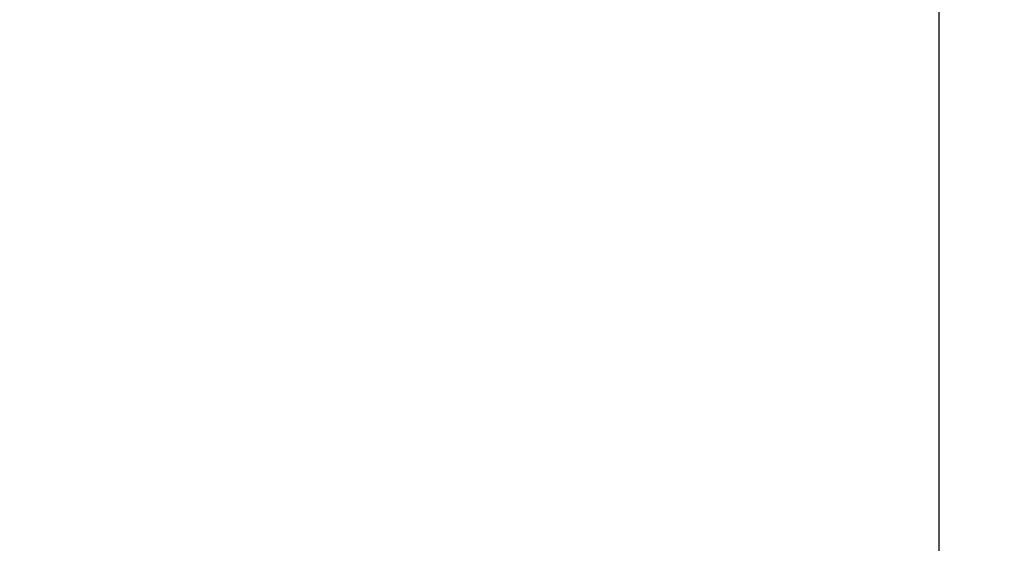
# Model space of a CAD drawing. Header units: millimetres. Extents: x 0 to 290, y -65 to 65.
# Tile 70 of 135: x 208.585 to 208.815, y -33.529 to -33.406. Entities that reach past the tile are written whole.
import ezdxf

# ---------------------------------------------------------------- set-up
doc = ezdxf.new("R2010")
doc.units = ezdxf.units.MM
doc.layers.add('Layer 01', color=7, linetype='Continuous', true_color=0x000000)

# ---------------------------------------------------------------- blocks, each defined once
blk = doc.blocks.new('Block 01')
at = {"layer": 'Layer 01'}
blk.add_line((208.8, -33.2, -92.6783), (208.8, -34.45, -93.39999), dxfattribs=at)
blk.add_arc((223.5, -18.5, -66.50872), 14.99142, 90, 270, dxfattribs=at)
at = {"layer": 'Layer 01', "extrusion": (0, 0, -1)}
for start, end in [(270, 0), (180, 270)]:
    blk.add_arc((-208.8, -33.2, 93.07529), 0.6876, start, end, dxfattribs=at)

msp = doc.modelspace()

# ---------------------------------------------------------------- linework, layer by layer
at = {"layer": 'Layer 01'}
for centre, radius, start, end in [((208.8, -33.2, -66.99999), 1.7, 90, 270), ((208.8, -33.2, -86.99999), 1.7, 90, 270), ((208.8, -33.2, -86.99999), 1.7, 270, 90), ((208.8, -33.2, -90.89999), 1.6, 90, 270), ((208.8, -33.2, -90.89999), 1.6, 270, 90)]:
    msp.add_arc(centre, radius, start, end, dxfattribs=at)
at = {"layer": 'Layer 01', "extrusion": (0, 0, -1)}
for centre, radius, start, end in [((-208.8, -33.2, 76.99999), 1.7, 270, 90), ((-208.8, -33.2, 76.99999), 1.7, 90, 270), ((-208.8, -33.2, 88.94999), 1.6, 270, 90), ((-208.8, -33.2, 88.94999), 1.6, 90, 270)]:
    msp.add_arc(centre, radius, start, end, dxfattribs=at)
at = {"layer": 'Layer 01', "extrusion": (-3.9443e-31, 0, -1)}
msp.add_arc((-208.8, -33.2, 66.99999), 1.7, 90, 270, dxfattribs=at)
at = {"layer": 'Layer 01', "extrusion": (-1.18329e-30, 0, -1)}
for start, end in [(270, 90), (90, 270)]:
    msp.add_arc((-208.8, -33.2, 86.99999), 1.6, start, end, dxfattribs=at)

# ---------------------------------------------------------------- block references
at = {"layer": 'Layer 01'}
msp.add_blockref('Block 01', (0, 0), dxfattribs=at)

doc.saveas('drawing.dxf')
